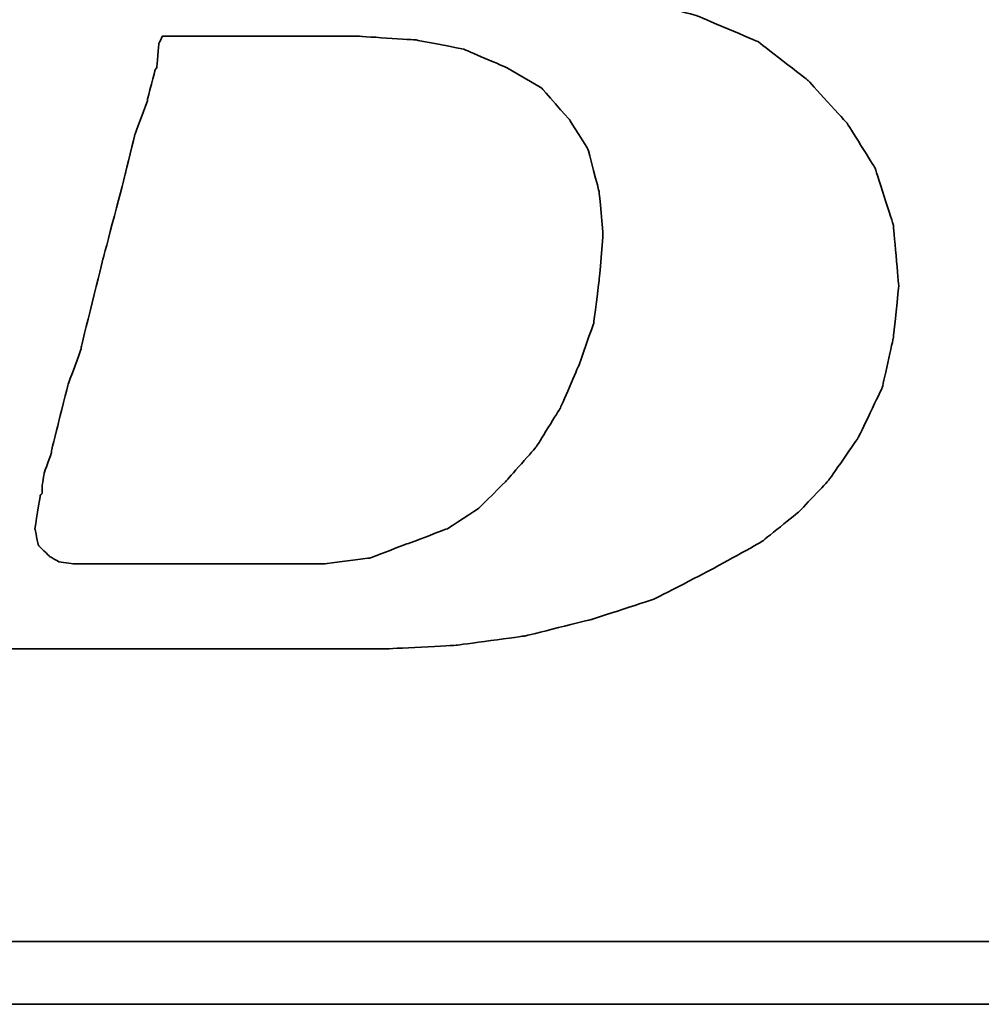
# Model space of a CAD drawing. Header units: millimetres. Extents: x -137 to -29, y 30 to 95.
# Tile 28 of 49: x -46.605 to -45.871, y 62.145 to 62.896. Entities that reach past the tile are written whole.
import ezdxf

# ---------------------------------------------------------------- set-up
doc = ezdxf.new("R2010")
doc.units = ezdxf.units.MM
doc.header["$LTSCALE"] = 0.1
doc.layers.add('DIM', color=4, linetype='CONTINUOUS')
doc.layers.add('layer 1', color=7, linetype='CONTINUOUS')

# ---------------------------------------------------------------- blocks, each defined once
blk = doc.blocks.new('TBI MOTION logo(完整正式版)')
at = {"layer": 'layer 1', "color": 22, "lineweight": 35}
for points, knots in [([(-64.65375, -6.86375), (-64.65375, -6.86375), (-64.84375, -7.29625), (-64.84375, -7.29625), (-64.84375, -7.29625), (-64.84375, -7.29625), (-64.86875, -7.34375), (-64.86875, -7.34375), (-64.86875, -7.34375), (-64.86875, -7.34375), (-64.86875, -7.36875), (-64.86875, -7.36875), (-64.86875, -7.36875), (-64.86875, -7.36875), (-65.15375, -7.65375), (-65.15375, -7.65375), (-65.15375, -7.65375), (-65.15375, -7.65375), (-65.17875, -7.65375), (-65.17875, -7.65375), (-65.17875, -7.65375), (-65.17875, -7.65375), (-65.20375, -7.67875), (-65.20375, -7.67875), (-65.20375, -7.67875), (-65.20375, -7.67875), (-65.58875, -7.87125), (-65.58875, -7.87125), (-65.58875, -7.87125), (-65.58875, -7.87125), (-65.63375, -7.87125), (-65.63375, -7.87125), (-65.63375, -7.87125), (-65.63375, -7.87125), (-65.65875, -7.89375), (-65.65875, -7.89375), (-65.65875, -7.89375), (-65.65875, -7.89375), (-66.09375, -7.94375), (-66.09375, -7.94375), (-66.09375, -7.94375), (-66.09375, -7.94375), (-66.11375, -7.94375), (-66.11375, -7.94375), (-66.11375, -7.94375), (-66.11375, -7.94375), (-66.16375, -7.94375), (-66.16375, -7.94375), (-66.16375, -7.94375), (-66.16375, -7.94375), (-66.30875, -7.94375), (-66.30875, -7.94375), (-66.30875, -7.94375), (-66.30875, -7.94375), (-66.69375, -7.94375), (-66.69375, -7.94375), (-66.69375, -7.94375), (-66.69375, -7.94375), (-67.07375, -7.94375), (-67.07375, -7.94375), (-67.07375, -7.94375), (-67.07375, -7.94375), (-67.12375, -7.94375), (-67.12375, -7.94375), (-67.12375, -7.94375), (-67.12375, -7.94375), (-67.12375, -7.96625), (-67.12375, -7.96625), (-67.12375, -7.96625), (-67.12375, -7.96625), (-67.14875, -7.99125), (-67.14875, -7.99125), (-67.14875, -7.99125), (-67.14875, -7.99125), (-67.24375, -8.34875), (-67.24375, -8.34875), (-67.24375, -8.34875), (-67.24375, -8.34875), (-67.31375, -8.68625), (-67.31375, -8.68625), (-67.31375, -8.68625), (-67.31375, -8.68625), (-67.26875, -8.68625), (-67.26875, -8.68625), (-67.26875, -8.68625), (-67.26875, -8.68625), (-67.07375, -8.68625), (-67.07375, -8.68625), (-67.07375, -8.68625), (-67.07375, -8.68625), (-66.54875, -8.68625), (-66.54875, -8.68625), (-66.54875, -8.68625), (-66.54875, -8.68625), (-65.82625, -8.68625), (-65.82625, -8.68625), (-65.82625, -8.68625), (-65.82625, -8.68625), (-65.01375, -8.68625), (-65.01375, -8.68625), (-65.01375, -8.68625), (-65.01375, -8.68625), (-64.05375, -8.68625), (-64.05375, -8.68625), (-64.05375, -8.68625), (-64.05375, -8.68625), (-62.08375, -8.68625), (-62.08375, -8.68625), (-62.08375, -8.68625), (-62.08375, -8.68625), (-60.06875, -8.68625), (-60.06875, -8.68625), (-60.06875, -8.68625), (-60.06875, -8.68625), (-59.10875, -8.68625), (-59.10875, -8.68625), (-59.10875, -8.68625), (-59.10875, -8.68625), (-58.29375, -8.68625), (-58.29375, -8.68625), (-58.29375, -8.68625), (-58.29375, -8.68625), (-57.57375, -8.68625), (-57.57375, -8.68625), (-57.57375, -8.68625), (-57.57375, -8.68625), (-57.04875, -8.68625), (-57.04875, -8.68625), (-57.04875, -8.68625), (-57.04875, -8.68625), (-56.85375, -8.68625), (-56.85375, -8.68625), (-56.85375, -8.68625), (-56.85375, -8.68625), (-56.70875, -8.68625), (-56.70875, -8.68625), (-56.70875, -8.68625), (-56.70875, -8.68625), (-56.61375, -8.68625), (-56.61375, -8.68625), (-56.61375, -8.68625), (-56.61375, -8.68625), (-56.56875, -8.68625), (-56.56875, -8.68625), (-56.56875, -8.68625), (-56.56875, -8.68625), (-55.65375, -8.63875), (-55.65375, -8.63875), (-55.65375, -8.63875), (-55.65375, -8.63875), (-54.76875, -8.51875), (-54.76875, -8.51875), (-54.76875, -8.51875), (-54.76875, -8.51875), (-53.90375, -8.30375), (-53.90375, -8.30375), (-53.90375, -8.30375), (-53.90375, -8.30375), (-53.08875, -8.03875), (-53.08875, -8.03875), (-53.08875, -8.03875), (-53.08875, -8.03875), (-52.34375, -7.65375), (-52.34375, -7.65375), (-52.34375, -7.65375), (-52.34375, -7.65375), (-51.69875, -7.29625), (-51.69875, -7.29625), (-51.69875, -7.29625), (-51.69875, -7.29625), (-51.21875, -6.91125), (-51.21875, -6.91125), (-51.21875, -6.91125), (-51.21875, -6.91125), (-50.83375, -6.50375), (-50.83375, -6.50375), (-50.83375, -6.50375), (-50.83375, -6.50375), (-50.44875, -5.94875), (-50.44875, -5.94875), (-50.44875, -5.94875), (-50.44875, -5.94875), (-50.13875, -5.30375), (-50.13875, -5.30375), (-50.13875, -5.30375), (-50.13875, -5.30375), (-49.99375, -4.65375), (-49.99375, -4.65375), (-49.99375, -4.65375), (-49.99375, -4.65375), (-49.92375, -3.98375), (-49.92375, -3.98375), (-49.92375, -3.98375), (-49.92375, -3.98375), (-49.99375, -3.19374), (-49.99375, -3.19374), (-49.99375, -3.19374), (-49.99375, -3.19374), (-50.23374, -2.44874), (-50.23374, -2.44874), (-50.23374, -2.44874), (-50.23374, -2.44874), (-50.59375, -1.87374), (-50.59375, -1.87374), (-50.59375, -1.87374), (-50.59375, -1.87374), (-51.09875, -1.31874), (-51.09875, -1.31874), (-51.09875, -1.31874), (-51.09875, -1.31874), (-51.74375, -0.81875), (-51.74375, -0.81875), (-51.74375, -0.81875), (-51.74375, -0.81875), (-52.53875, -0.48125), (-52.53875, -0.48125), (-52.53875, -0.48125), (-52.53875, -0.48125), (-53.47375, -0.21875), (-53.47375, -0.21875), (-53.47375, -0.21875), (-53.47375, -0.21875), (-54.52875, -0.04874), (-54.52875, -0.04874), (-54.52875, -0.04874), (-54.52875, -0.04874), (-55.65375, 0.12125), (-55.65375, 0.12125), (-55.65375, 0.12125), (-55.65375, 0.12125), (-54.50375, 0.28624), (-54.50375, 0.28624), (-54.50375, 0.28624), (-54.50375, 0.28624), (-53.83375, 0.38124), (-53.83375, 0.38124), (-53.83375, 0.38124), (-53.83375, 0.38124), (-53.18375, 0.50125), (-53.18375, 0.50125), (-53.18375, 0.50125), (-53.18375, 0.50125), (-52.55875, 0.66874), (-52.55875, 0.66874), (-52.55875, 0.66874), (-52.55875, 0.66874), (-52.03375, 0.86124), (-52.03375, 0.86124), (-52.03375, 0.86124), (-52.03375, 0.86124), (-51.50374, 1.03124), (-51.50374, 1.03124), (-51.50374, 1.03124), (-51.50374, 1.03124), (-51.09875, 1.27125), (-51.09875, 1.27125), (-51.09875, 1.27125), (-51.09875, 1.27125), (-50.71375, 1.48624), (-50.71375, 1.48624), (-50.71375, 1.48624), (-50.71375, 1.48624), (-50.37625, 1.77625), (-50.37625, 1.77625), (-50.37625, 1.77625), (-50.37625, 1.77625), (-49.82375, 2.37625), (-49.82375, 2.37625), (-49.82375, 2.37625), (-49.82375, 2.37625), (-49.41875, 2.99625), (-49.41875, 2.99625), (-49.41875, 2.99625), (-49.41875, 2.99625), (-49.22375, 3.76625), (-49.22375, 3.76625), (-49.22375, 3.76625), (-49.22375, 3.76625), (-49.15375, 4.50874), (-49.15375, 4.50874), (-49.15375, 4.50874), (-49.15375, 4.50874), (-49.20375, 5.25125), (-49.20375, 5.25125), (-49.20375, 5.25125), (-49.20375, 5.25125), (-49.41875, 5.92625), (-49.41875, 5.92625), (-49.41875, 5.92625), (-49.41875, 5.92625), (-49.77875, 6.47625), (-49.77875, 6.47625), (-49.77875, 6.47625), (-49.77875, 6.47625), (-50.33125, 7.02624), (-50.33125, 7.02624), (-50.33125, 7.02624), (-50.33125, 7.02624), (-51.00125, 7.43625), (-51.00125, 7.43625), (-51.00125, 7.43625), (-51.00125, 7.43625), (-51.79375, 7.72625), (-51.79375, 7.72625), (-51.79375, 7.72625), (-51.79375, 7.72625), (-52.72875, 7.89124), (-52.72875, 7.89124), (-52.72875, 7.89124), (-52.72875, 7.89124), (-53.83375, 7.98625), (-53.83375, 7.98625), (-53.83375, 7.98625), (-53.83375, 7.98625), (-53.92875, 7.98625), (-53.92875, 7.98625), (-53.92875, 7.98625), (-53.92875, 7.98625), (-54.26375, 7.98625), (-54.26375, 7.98625), (-54.26375, 7.98625), (-54.26375, 7.98625), (-54.74375, 7.98625), (-54.74375, 7.98625), (-54.74375, 7.98625), (-54.74375, 7.98625), (-55.36875, 7.98625), (-55.36875, 7.98625), (-55.36875, 7.98625), (-55.36875, 7.98625), (-56.13375, 7.98625), (-56.13375, 7.98625), (-56.13375, 7.98625), (-56.13375, 7.98625), (-56.94875, 7.98625), (-56.94875, 7.98625), (-56.94875, 7.98625), (-56.94875, 7.98625), (-58.77625, 7.98625), (-58.77625, 7.98625), (-58.77625, 7.98625), (-58.77625, 7.98625), (-60.59875, 7.98625), (-60.59875, 7.98625), (-60.59875, 7.98625), (-60.59875, 7.98625), (-61.41375, 7.98625), (-61.41375, 7.98625), (-61.41375, 7.98625), (-61.41375, 7.98625), (-62.17875, 7.98625), (-62.17875, 7.98625), (-62.17875, 7.98625), (-62.17875, 7.98625), (-62.80375, 7.98625), (-62.80375, 7.98625), (-62.80375, 7.98625), (-62.80375, 7.98625), (-63.30625, 7.98625), (-63.30625, 7.98625), (-63.30625, 7.98625), (-63.30625, 7.98625), (-63.57375, 7.98625), (-63.57375, 7.98625), (-63.57375, 7.98625), (-63.57375, 7.98625), (-63.57375, 7.96375), (-63.57375, 7.96375), (-63.57375, 7.96375), (-63.57375, 7.96375), (-63.59875, 7.94125), (-63.59875, 7.94125), (-63.59875, 7.94125), (-63.59875, 7.94125), (-63.69375, 7.55625), (-63.69375, 7.55625), (-63.69375, 7.55625), (-63.69375, 7.55625), (-63.76375, 7.24624), (-63.76375, 7.24624), (-63.76375, 7.24624), (-63.76375, 7.24624), (-63.23875, 7.24624), (-63.23875, 7.24624), (-63.23875, 7.24624), (-63.23875, 7.24624), (-62.75875, 7.24624), (-62.75875, 7.24624), (-62.75875, 7.24624), (-62.75875, 7.24624), (-62.61125, 7.24624), (-62.61125, 7.24624), (-62.61125, 7.24624), (-62.61125, 7.24624), (-62.56625, 7.24624), (-62.56625, 7.24624), (-62.56625, 7.24624), (-62.56625, 7.24624), (-62.22875, 7.24624), (-62.22875, 7.24624), (-62.22875, 7.24624), (-62.22875, 7.24624), (-62.20375, 7.24624), (-62.20375, 7.24624), (-62.20375, 7.24624), (-62.20375, 7.24624), (-62.17875, 7.21875), (-62.17875, 7.21875), (-62.17875, 7.21875), (-62.17875, 7.21875), (-61.96375, 7.17125), (-61.96375, 7.17125), (-61.96375, 7.17125), (-61.96375, 7.17125), (-61.72375, 7.12624), (-61.72375, 7.12624), (-61.72375, 7.12624), (-61.72375, 7.12624), (-61.70375, 7.12624), (-61.70375, 7.12624), (-61.70375, 7.12624), (-61.70375, 7.12624), (-61.55875, 7.07624), (-61.55875, 7.07624), (-61.55875, 7.07624), (-61.55875, 7.07624), (-61.50875, 7.07624), (-61.50875, 7.07624), (-61.50875, 7.07624), (-61.50875, 7.07624), (-61.48375, 7.02624), (-61.48375, 7.02624), (-61.48375, 7.02624), (-61.48375, 7.02624), (-61.31875, 6.83375), (-61.31875, 6.83375), (-61.31875, 6.83375), (-61.31875, 6.83375), (-61.29375, 6.81125), (-61.29375, 6.81125), (-61.29375, 6.81125), (-61.29375, 6.81125), (-61.29375, 6.78625), (-61.29375, 6.78625), (-61.29375, 6.78625), (-61.29375, 6.78625), (-61.19875, 6.50124), (-61.19875, 6.50124), (-61.19875, 6.50124), (-61.19875, 6.50124), (-61.17375, 6.45124), (-61.17375, 6.45124), (-61.17375, 6.45124), (-61.17375, 6.45124), (-61.19875, 6.40625), (-61.19875, 6.40625), (-61.19875, 6.40625), (-61.19875, 6.40625), (-61.26875, 5.99624), (-61.26875, 5.99624), (-61.26875, 5.99624), (-61.26875, 5.99624), (-61.26875, 5.85125), (-61.26875, 5.85125), (-61.26875, 5.85125), (-61.26875, 5.85125), (-61.26875, 5.82625), (-61.26875, 5.82625), (-61.26875, 5.82625), (-61.26875, 5.82625), (-61.29375, 5.80625), (-61.29375, 5.80625), (-61.29375, 5.80625), (-61.29375, 5.80625), (-61.34125, 5.66125), (-61.34125, 5.66125), (-61.34125, 5.66125), (-61.34125, 5.66125), (-61.41375, 5.44625), (-61.41375, 5.44625), (-61.41375, 5.44625), (-61.41375, 5.44625), (-61.48375, 5.15625), (-61.48375, 5.15625), (-61.48375, 5.15625), (-61.48375, 5.15625), (-61.58375, 4.82124), (-61.58375, 4.82124), (-61.58375, 4.82124), (-61.58375, 4.82124), (-61.79875, 4.00375), (-61.79875, 4.00375), (-61.79875, 4.00375), (-61.79875, 4.00375), (-62.05875, 2.99625), (-62.05875, 2.99625), (-62.05875, 2.99625), (-62.05875, 2.99625), (-62.34875, 1.91625), (-62.34875, 1.91625), (-62.34875, 1.91625), (-62.34875, 1.91625), (-62.97375, -0.41124), (-62.97375, -0.41124), (-62.97375, -0.41124), (-62.97375, -0.41124), (-63.59875, -2.75875), (-63.59875, -2.75875), (-63.59875, -2.75875), (-63.59875, -2.75875), (-63.88375, -3.86374), (-63.88375, -3.86374), (-63.88375, -3.86374), (-63.88375, -3.86374), (-64.14875, -4.82374), (-64.14875, -4.82374), (-64.14875, -4.82374), (-64.14875, -4.82374), (-64.36375, -5.64125), (-64.36375, -5.64125), (-64.36375, -5.64125), (-64.36375, -5.64125), (-64.43625, -5.97625), (-64.43625, -5.97625), (-64.43625, -5.97625), (-64.43625, -5.97625), (-64.50875, -6.28625), (-64.50875, -6.28625), (-64.50875, -6.28625), (-64.50875, -6.28625), (-64.50875, -6.30875), (-64.50875, -6.30875), (-64.50875, -6.30875), (-64.50875, -6.30875), (-64.57875, -6.50375), (-64.57875, -6.50375), (-64.57875, -6.50375), (-64.57875, -6.50375), (-64.62875, -6.69625), (-64.62875, -6.69625), (-64.62875, -6.69625), (-64.62875, -6.69625), (-64.62875, -6.76875), (-64.62875, -6.76875), (-64.62875, -6.76875), (-64.62875, -6.76875), (-64.62875, -6.81375), (-64.62875, -6.81375), (-64.62875, -6.81375), (-64.62875, -6.81375), (-64.62875, -6.83875), (-64.62875, -6.83875), (-64.62875, -6.83875), (-64.62875, -6.83875), (-64.65375, -6.86375), (-64.65375, -6.86375)], [0, 0, 0, 0, 0.00719424, 0.00719424, 0.00719424, 0.00719425, 0.01438849, 0.01438849, 0.01438849, 0.0143885, 0.02158273, 0.02158273, 0.02158273, 0.02158274, 0.02877698, 0.02877698, 0.02877698, 0.02877699, 0.03597122, 0.03597122, 0.03597122, 0.03597123, 0.04316547, 0.04316547, 0.04316547, 0.04316548, 0.05035971, 0.05035971, 0.05035971, 0.05035972, 0.05755396, 0.05755396, 0.05755396, 0.05755397, 0.0647482, 0.0647482, 0.0647482, 0.06474821, 0.07194245, 0.07194245, 0.07194245, 0.07194246, 0.07913669, 0.07913669, 0.07913669, 0.0791367, 0.08633094, 0.08633094, 0.08633094, 0.08633095, 0.09352518, 0.09352518, 0.09352518, 0.09352519, 0.10071942, 0.10071942, 0.10071942, 0.10071943, 0.10791367, 0.10791367, 0.10791367, 0.10791368, 0.11510791, 0.11510791, 0.11510791, 0.11510792, 0.12230216, 0.12230216, 0.12230216, 0.12230217, 0.1294964, 0.1294964, 0.1294964, 0.12949641, 0.13669065, 0.13669065, 0.13669065, 0.13669066, 0.14388489, 0.14388489, 0.14388489, 0.1438849, 0.15107914, 0.15107914, 0.15107914, 0.15107915, 0.15827338, 0.15827338, 0.15827338, 0.15827339, 0.16546763, 0.16546763, 0.16546763, 0.16546764, 0.17266187, 0.17266187, 0.17266187, 0.17266188, 0.17985612, 0.17985612, 0.17985612, 0.17985613, 0.18705036, 0.18705036, 0.18705036, 0.18705037, 0.1942446, 0.1942446, 0.1942446, 0.19424461, 0.20143885, 0.20143885, 0.20143885, 0.20143886, 0.20863309, 0.20863309, 0.20863309, 0.2086331, 0.21582734, 0.21582734, 0.21582734, 0.21582735, 0.22302158, 0.22302158, 0.22302158, 0.22302159, 0.23021583, 0.23021583, 0.23021583, 0.23021584, 0.23741007, 0.23741007, 0.23741007, 0.23741008, 0.24460432, 0.24460432, 0.24460432, 0.24460433, 0.25179856, 0.25179856, 0.25179856, 0.25179857, 0.25899281, 0.25899281, 0.25899281, 0.25899282, 0.26618705, 0.26618705, 0.26618705, 0.26618706, 0.27338129, 0.27338129, 0.27338129, 0.2733813, 0.28057554, 0.28057554, 0.28057554, 0.28057555, 0.28776978, 0.28776978, 0.28776978, 0.28776979, 0.29496403, 0.29496403, 0.29496403, 0.29496404, 0.30215827, 0.30215827, 0.30215827, 0.30215828, 0.30935252, 0.30935252, 0.30935252, 0.30935253, 0.31654676, 0.31654676, 0.31654676, 0.31654677, 0.32374101, 0.32374101, 0.32374101, 0.32374102, 0.33093525, 0.33093525, 0.33093525, 0.33093526, 0.3381295, 0.3381295, 0.3381295, 0.33812951, 0.34532374, 0.34532374, 0.34532374, 0.34532375, 0.35251799, 0.35251799, 0.35251799, 0.352518, 0.35971223, 0.35971223, 0.35971223, 0.35971224, 0.36690647, 0.36690647, 0.36690647, 0.36690648, 0.37410072, 0.37410072, 0.37410072, 0.37410073, 0.38129496, 0.38129496, 0.38129496, 0.38129497, 0.38848921, 0.38848921, 0.38848921, 0.38848922, 0.39568345, 0.39568345, 0.39568345, 0.39568346, 0.4028777, 0.4028777, 0.4028777, 0.40287771, 0.41007194, 0.41007194, 0.41007194, 0.41007195, 0.41726619, 0.41726619, 0.41726619, 0.4172662, 0.42446043, 0.42446043, 0.42446043, 0.42446044, 0.43165468, 0.43165468, 0.43165468, 0.43165469, 0.43884892, 0.43884892, 0.43884892, 0.43884893, 0.44604317, 0.44604317, 0.44604317, 0.44604318, 0.45323741, 0.45323741, 0.45323741, 0.45323742, 0.46043165, 0.46043165, 0.46043165, 0.46043166, 0.4676259, 0.4676259, 0.4676259, 0.46762591, 0.47482014, 0.47482014, 0.47482014, 0.47482015, 0.48201439, 0.48201439, 0.48201439, 0.4820144, 0.48920863, 0.48920863, 0.48920863, 0.48920864, 0.49640288, 0.49640288, 0.49640288, 0.49640289, 0.50359712, 0.50359712, 0.50359712, 0.50359713, 0.51079137, 0.51079137, 0.51079137, 0.51079138, 0.51798561, 0.51798561, 0.51798561, 0.51798562, 0.52517986, 0.52517986, 0.52517986, 0.52517987, 0.5323741, 0.5323741, 0.5323741, 0.53237411, 0.53956835, 0.53956835, 0.53956835, 0.53956836, 0.54676259, 0.54676259, 0.54676259, 0.5467626, 0.55395683, 0.55395683, 0.55395683, 0.55395684, 0.56115108, 0.56115108, 0.56115108, 0.56115109, 0.56834532, 0.56834532, 0.56834532, 0.56834533, 0.57553957, 0.57553957, 0.57553957, 0.57553958, 0.58273381, 0.58273381, 0.58273381, 0.58273382, 0.58992806, 0.58992806, 0.58992806, 0.58992807, 0.5971223, 0.5971223, 0.5971223, 0.59712231, 0.60431655, 0.60431655, 0.60431655, 0.60431656, 0.61151079, 0.61151079, 0.61151079, 0.6115108, 0.61870504, 0.61870504, 0.61870504, 0.61870505, 0.62589928, 0.62589928, 0.62589928, 0.62589929, 0.63309353, 0.63309353, 0.63309353, 0.63309354, 0.64028777, 0.64028777, 0.64028777, 0.64028778, 0.64748201, 0.64748201, 0.64748201, 0.64748202, 0.65467626, 0.65467626, 0.65467626, 0.65467627, 0.6618705, 0.6618705, 0.6618705, 0.66187051, 0.66906475, 0.66906475, 0.66906475, 0.66906476, 0.67625899, 0.67625899, 0.67625899, 0.676259, 0.68345324, 0.68345324, 0.68345324, 0.68345325, 0.69064748, 0.69064748, 0.69064748, 0.69064749, 0.69784173, 0.69784173, 0.69784173, 0.69784174, 0.70503597, 0.70503597, 0.70503597, 0.70503598, 0.71223022, 0.71223022, 0.71223022, 0.71223023, 0.71942446, 0.71942446, 0.71942446, 0.71942447, 0.72661871, 0.72661871, 0.72661871, 0.72661872, 0.73381295, 0.73381295, 0.73381295, 0.73381296, 0.74100719, 0.74100719, 0.74100719, 0.7410072, 0.74820144, 0.74820144, 0.74820144, 0.74820145, 0.75539568, 0.75539568, 0.75539568, 0.75539569, 0.76258993, 0.76258993, 0.76258993, 0.76258994, 0.76978417, 0.76978417, 0.76978417, 0.76978418, 0.77697842, 0.77697842, 0.77697842, 0.77697843, 0.78417266, 0.78417266, 0.78417266, 0.78417267, 0.79136691, 0.79136691, 0.79136691, 0.79136692, 0.79856115, 0.79856115, 0.79856115, 0.79856116, 0.8057554, 0.8057554, 0.8057554, 0.80575541, 0.81294964, 0.81294964, 0.81294964, 0.81294965, 0.82014388, 0.82014388, 0.82014388, 0.82014389, 0.82733813, 0.82733813, 0.82733813, 0.82733814, 0.83453237, 0.83453237, 0.83453237, 0.83453238, 0.84172662, 0.84172662, 0.84172662, 0.84172663, 0.84892086, 0.84892086, 0.84892086, 0.84892087, 0.85611511, 0.85611511, 0.85611511, 0.85611512, 0.86330935, 0.86330935, 0.86330935, 0.86330936, 0.8705036, 0.8705036, 0.8705036, 0.87050361, 0.87769784, 0.87769784, 0.87769784, 0.87769785, 0.88489209, 0.88489209, 0.88489209, 0.8848921, 0.89208633, 0.89208633, 0.89208633, 0.89208634, 0.89928058, 0.89928058, 0.89928058, 0.89928059, 0.90647482, 0.90647482, 0.90647482, 0.90647483, 0.91366906, 0.91366906, 0.91366906, 0.91366907, 0.92086331, 0.92086331, 0.92086331, 0.92086332, 0.92805755, 0.92805755, 0.92805755, 0.92805756, 0.9352518, 0.9352518, 0.9352518, 0.93525181, 0.94244604, 0.94244604, 0.94244604, 0.94244605, 0.94964029, 0.94964029, 0.94964029, 0.9496403, 0.95683453, 0.95683453, 0.95683453, 0.95683454, 0.96402878, 0.96402878, 0.96402878, 0.96402879, 0.97122302, 0.97122302, 0.97122302, 0.97122303, 0.97841727, 0.97841727, 0.97841727, 0.97841728, 0.98561151, 0.98561151, 0.98561151, 0.98561152, 0.99280576, 0.99280576, 0.99280576, 0.99280577, 1, 1, 1, 1]), ([(-61.03125, -6.57375), (-61.03125, -6.57375), (-61.03125, -6.67125), (-61.03125, -6.67125), (-61.03125, -6.67125), (-61.03125, -6.67125), (-61.05375, -6.69625), (-61.05375, -6.69625), (-61.05375, -6.69625), (-61.05375, -6.69625), (-61.12375, -7.12875), (-61.12375, -7.12875), (-61.12375, -7.12875), (-61.12375, -7.12875), (-61.07875, -7.34375), (-61.07875, -7.34375), (-61.07875, -7.34375), (-61.07875, -7.34375), (-60.93375, -7.48875), (-60.93375, -7.48875), (-60.93375, -7.48875), (-60.93375, -7.48875), (-60.81375, -7.55625), (-60.81375, -7.55625), (-60.81375, -7.55625), (-60.81375, -7.55625), (-60.62375, -7.58375), (-60.62375, -7.58375), (-60.62375, -7.58375), (-60.62375, -7.58375), (-60.30875, -7.58375), (-60.30875, -7.58375), (-60.30875, -7.58375), (-60.30875, -7.58375), (-59.97375, -7.58375), (-59.97375, -7.58375), (-59.97375, -7.58375), (-59.97375, -7.58375), (-59.87875, -7.58375), (-59.87875, -7.58375), (-59.87875, -7.58375), (-59.87875, -7.58375), (-59.63625, -7.58375), (-59.63625, -7.58375), (-59.63625, -7.58375), (-59.63625, -7.58375), (-58.96875, -7.58375), (-58.96875, -7.58375), (-58.96875, -7.58375), (-58.96875, -7.58375), (-58.29375, -7.58375), (-58.29375, -7.58375), (-58.29375, -7.58375), (-58.29375, -7.58375), (-58.05375, -7.58375), (-58.05375, -7.58375), (-58.05375, -7.58375), (-58.05375, -7.58375), (-57.98375, -7.58375), (-57.98375, -7.58375), (-57.98375, -7.58375), (-57.98375, -7.58375), (-57.35875, -7.58375), (-57.35875, -7.58375), (-57.35875, -7.58375), (-57.35875, -7.58375), (-56.78375, -7.50875), (-56.78375, -7.50875), (-56.78375, -7.50875), (-56.78375, -7.50875), (-56.27875, -7.31875), (-56.27875, -7.31875), (-56.27875, -7.31875), (-56.27875, -7.31875), (-55.77375, -7.12875), (-55.77375, -7.12875), (-55.77375, -7.12875), (-55.77375, -7.12875), (-55.36875, -6.86375), (-55.36875, -6.86375), (-55.36875, -6.86375), (-55.36875, -6.86375), (-55.00875, -6.50375), (-55.00875, -6.50375), (-55.00875, -6.50375), (-55.00875, -6.50375), (-54.62375, -6.06875), (-54.62375, -6.06875), (-54.62375, -6.06875), (-54.62375, -6.06875), (-54.31375, -5.56875), (-54.31375, -5.56875), (-54.31375, -5.56875), (-54.31375, -5.56875), (-54.07375, -5.01625), (-54.07375, -5.01625), (-54.07375, -5.01625), (-54.07375, -5.01625), (-53.87875, -4.46374), (-53.87875, -4.46374), (-53.87875, -4.46374), (-53.87875, -4.46374), (-53.80875, -3.91375), (-53.80875, -3.91375), (-53.80875, -3.91375), (-53.80875, -3.91375), (-53.75875, -3.31375), (-53.75875, -3.31375), (-53.75875, -3.31375), (-53.75875, -3.31375), (-53.80875, -2.75875), (-53.80875, -2.75875), (-53.80875, -2.75875), (-53.80875, -2.75875), (-53.95375, -2.20875), (-53.95375, -2.20875), (-53.95375, -2.20875), (-53.95375, -2.20875), (-54.19375, -1.82625), (-54.19375, -1.82625), (-54.19375, -1.82625), (-54.19375, -1.82625), (-54.55375, -1.41875), (-54.55375, -1.41875), (-54.55375, -1.41875), (-54.55375, -1.41875), (-55.00875, -1.15125), (-55.00875, -1.15125), (-55.00875, -1.15125), (-55.00875, -1.15125), (-55.56125, -0.91375), (-55.56125, -0.91375), (-55.56125, -0.91375), (-55.56125, -0.91375), (-56.18125, -0.79375), (-56.18125, -0.79375), (-56.18125, -0.79375), (-56.18125, -0.79375), (-56.94875, -0.74374), (-56.94875, -0.74374), (-56.94875, -0.74374), (-56.94875, -0.74374), (-56.99875, -0.74374), (-56.99875, -0.74374), (-56.99875, -0.74374), (-56.99875, -0.74374), (-57.09375, -0.74374), (-57.09375, -0.74374), (-57.09375, -0.74374), (-57.09375, -0.74374), (-57.38375, -0.74374), (-57.38375, -0.74374), (-57.38375, -0.74374), (-57.38375, -0.74374), (-57.76875, -0.74374), (-57.76875, -0.74374), (-57.76875, -0.74374), (-57.76875, -0.74374), (-58.24625, -0.74374), (-58.24625, -0.74374), (-58.24625, -0.74374), (-58.24625, -0.74374), (-58.72875, -0.74374), (-58.72875, -0.74374), (-58.72875, -0.74374), (-58.72875, -0.74374), (-59.20875, -0.74374), (-59.20875, -0.74374), (-59.20875, -0.74374), (-59.20875, -0.74374), (-59.46875, -0.74374), (-59.46875, -0.74374), (-59.46875, -0.74374), (-59.46875, -0.74374), (-59.51625, -0.83875), (-59.51625, -0.83875), (-59.51625, -0.83875), (-59.51625, -0.83875), (-59.54375, -1.15125), (-59.54375, -1.15125), (-59.54375, -1.15125), (-59.54375, -1.15125), (-59.56375, -1.17874), (-59.56375, -1.17874), (-59.56375, -1.17874), (-59.56375, -1.17874), (-59.66375, -1.55875), (-59.66375, -1.55875), (-59.66375, -1.55875), (-59.66375, -1.55875), (-59.66375, -1.58375), (-59.66375, -1.58375), (-59.66375, -1.58375), (-59.66375, -1.58375), (-59.82875, -2.01874), (-59.82875, -2.01874), (-59.82875, -2.01874), (-59.82875, -2.01874), (-59.94875, -2.52125), (-59.94875, -2.52125), (-59.94875, -2.52125), (-59.94875, -2.52125), (-60.23875, -3.62375), (-60.23875, -3.62375), (-60.23875, -3.62375), (-60.23875, -3.62375), (-60.52375, -4.77624), (-60.52375, -4.77624), (-60.52375, -4.77624), (-60.52375, -4.77624), (-60.52375, -4.79874), (-60.52375, -4.79874), (-60.52375, -4.79874), (-60.52375, -4.79874), (-60.69125, -5.25375), (-60.69125, -5.25375), (-60.69125, -5.25375), (-60.69125, -5.25375), (-60.81375, -5.73625), (-60.81375, -5.73625), (-60.81375, -5.73625), (-60.81375, -5.73625), (-60.90875, -6.11875), (-60.90875, -6.11875), (-60.90875, -6.11875), (-60.90875, -6.11875), (-60.90875, -6.14375), (-60.90875, -6.14375), (-60.90875, -6.14375), (-60.90875, -6.14375), (-61.00375, -6.40875), (-61.00375, -6.40875), (-61.00375, -6.40875), (-61.00375, -6.40875), (-61.03125, -6.57375), (-61.03125, -6.57375)], [0, 0, 0, 0, 0.01694915, 0.01694915, 0.01694915, 0.01694916, 0.03389831, 0.03389831, 0.03389831, 0.03389832, 0.05084746, 0.05084746, 0.05084746, 0.05084747, 0.06779661, 0.06779661, 0.06779661, 0.06779662, 0.08474576, 0.08474576, 0.08474576, 0.08474577, 0.10169492, 0.10169492, 0.10169492, 0.10169493, 0.11864407, 0.11864407, 0.11864407, 0.11864408, 0.13559322, 0.13559322, 0.13559322, 0.13559323, 0.15254237, 0.15254237, 0.15254237, 0.15254238, 0.16949153, 0.16949153, 0.16949153, 0.16949154, 0.18644068, 0.18644068, 0.18644068, 0.18644069, 0.20338983, 0.20338983, 0.20338983, 0.20338984, 0.22033898, 0.22033898, 0.22033898, 0.22033899, 0.23728814, 0.23728814, 0.23728814, 0.23728815, 0.25423729, 0.25423729, 0.25423729, 0.2542373, 0.27118644, 0.27118644, 0.27118644, 0.27118645, 0.28813559, 0.28813559, 0.28813559, 0.2881356, 0.30508475, 0.30508475, 0.30508475, 0.30508476, 0.3220339, 0.3220339, 0.3220339, 0.32203391, 0.33898305, 0.33898305, 0.33898305, 0.33898306, 0.3559322, 0.3559322, 0.3559322, 0.35593221, 0.37288136, 0.37288136, 0.37288136, 0.37288137, 0.38983051, 0.38983051, 0.38983051, 0.38983052, 0.40677966, 0.40677966, 0.40677966, 0.40677967, 0.42372881, 0.42372881, 0.42372881, 0.42372882, 0.44067797, 0.44067797, 0.44067797, 0.44067798, 0.45762712, 0.45762712, 0.45762712, 0.45762713, 0.47457627, 0.47457627, 0.47457627, 0.47457628, 0.49152542, 0.49152542, 0.49152542, 0.49152543, 0.50847458, 0.50847458, 0.50847458, 0.50847459, 0.52542373, 0.52542373, 0.52542373, 0.52542374, 0.54237288, 0.54237288, 0.54237288, 0.54237289, 0.55932203, 0.55932203, 0.55932203, 0.55932204, 0.57627119, 0.57627119, 0.57627119, 0.5762712, 0.59322034, 0.59322034, 0.59322034, 0.59322035, 0.61016949, 0.61016949, 0.61016949, 0.6101695, 0.62711864, 0.62711864, 0.62711864, 0.62711865, 0.6440678, 0.6440678, 0.6440678, 0.64406781, 0.66101695, 0.66101695, 0.66101695, 0.66101696, 0.6779661, 0.6779661, 0.6779661, 0.67796611, 0.69491525, 0.69491525, 0.69491525, 0.69491526, 0.71186441, 0.71186441, 0.71186441, 0.71186442, 0.72881356, 0.72881356, 0.72881356, 0.72881357, 0.74576271, 0.74576271, 0.74576271, 0.74576272, 0.76271186, 0.76271186, 0.76271186, 0.76271187, 0.77966102, 0.77966102, 0.77966102, 0.77966103, 0.79661017, 0.79661017, 0.79661017, 0.79661018, 0.81355932, 0.81355932, 0.81355932, 0.81355933, 0.83050847, 0.83050847, 0.83050847, 0.83050848, 0.84745763, 0.84745763, 0.84745763, 0.84745764, 0.86440678, 0.86440678, 0.86440678, 0.86440679, 0.88135593, 0.88135593, 0.88135593, 0.88135594, 0.89830508, 0.89830508, 0.89830508, 0.89830509, 0.91525424, 0.91525424, 0.91525424, 0.91525425, 0.93220339, 0.93220339, 0.93220339, 0.9322034, 0.94915254, 0.94915254, 0.94915254, 0.94915255, 0.96610169, 0.96610169, 0.96610169, 0.9661017, 0.98305085, 0.98305085, 0.98305085, 0.98305086, 1, 1, 1, 1]), ([(75.90875, -9.47875), (75.90875, -9.47875), (75.90875, -12.28625), (75.90875, -12.28625), (75.90875, -12.28625), (75.90875, -12.28625), (75.90875, -12.47875), (75.90875, -12.47875), (75.90875, -12.47875), (75.90875, -12.47875), (75.71625, -12.47875), (75.71625, -12.47875), (75.71625, -12.47875), (75.71625, -12.47875), (-88.32875, -12.47875), (-88.32875, -12.47875), (-88.32875, -12.47875), (-88.32875, -12.47875), (-88.32875, -13.29375), (-88.32875, -13.29375), (-88.32875, -13.29375), (-88.32875, -13.29375), (82.89125, -13.29375), (82.89125, -13.29375), (82.89125, -13.29375), (82.89125, -13.29375), (75.90875, -9.47875), (75.90875, -9.47875)], [0, 0, 0, 0, 0.14285714, 0.14285714, 0.14285714, 0.14285715, 0.28571429, 0.28571429, 0.28571429, 0.2857143, 0.42857143, 0.42857143, 0.42857143, 0.42857144, 0.57142857, 0.57142857, 0.57142857, 0.57142858, 0.71428571, 0.71428571, 0.71428571, 0.71428572, 0.85714286, 0.85714286, 0.85714286, 0.85714287, 1, 1, 1, 1])]:
    blk.add_open_spline(points, degree=3, knots=knots, dxfattribs=at)

msp = doc.modelspace()

# ---------------------------------------------------------------- block references
at = {"layer": 'DIM', "color": 7, "xscale": 0.0588462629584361, "yscale": 0.0588462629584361, "zscale": 0.0588462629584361}
msp.add_blockref('TBI MOTION logo(完整正式版)', (-42.99642, 62.92699), dxfattribs=at)

doc.saveas('drawing.dxf')
